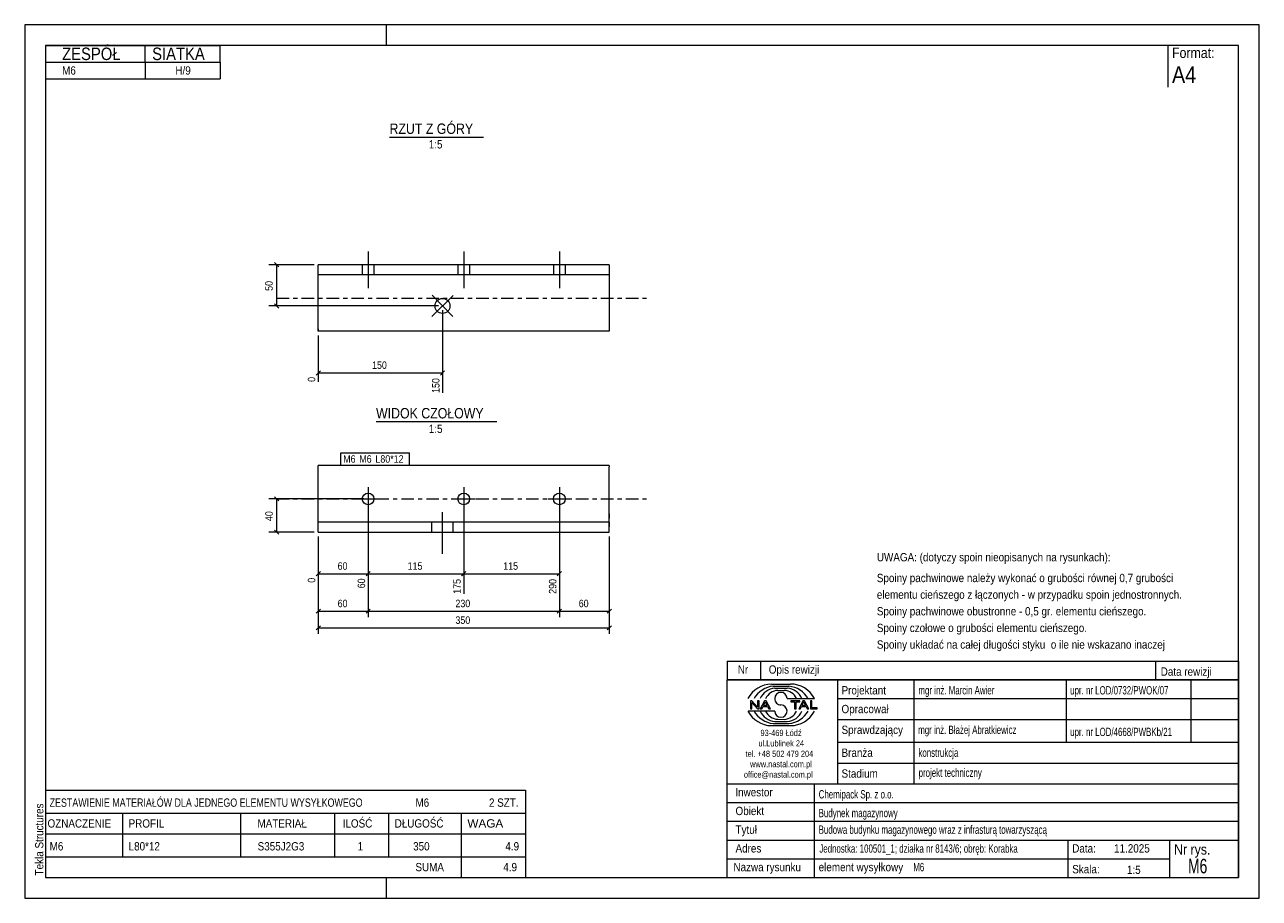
# Model space of a CAD drawing. Header units: millimetres. Extents: x 0 to 297, y 0 to 210.
import ezdxf

# ---------------------------------------------------------------- set-up
doc = ezdxf.new("R2010")
doc.units = ezdxf.units.MM
for name, pattern in [('XKITLINE00', [0]), ('XKITLINE01', [4, 1, -1, 1, -1]), ('XKITLINE03', [6, 3, -1, 1, -1])]:
    doc.linetypes.add(name, pattern=pattern)
for name, color, linetype, lineweight in [('Arkusz rysunku', 3, 'Continuous', 0), ('Element', 2, 'Continuous', 0), ('Inny typ obiektu', 7, 'Continuous', 0), ('Wymiar', 4, 'Continuous', 0), ('Znak elementu', 2, 'Continuous', 0), ('Śruba', 3, 'Continuous', 0)]:
    doc.layers.add(name, color=color, linetype=linetype, lineweight=lineweight)
doc.styles.add('ARIAL', font='ARIAL.TTF')

msp = doc.modelspace()

# ---------------------------------------------------------------- linework, layer by layer
at = {"layer": 'Arkusz rysunku', "linetype": 'XKITLINE00', "lineweight": 0}
for p, q in [((297, 210), (0, 210)), ((0, 210), (0, 0)), ((87, 205), (87, 210)), ((297, 0), (297, 210)), ((292, 205), (5, 205)), ((5, 205), (5, 5)), ((292, 5), (292, 205)), ((5, 5), (292, 5)), ((87, 0), (87, 5)), ((0, 0), (297, 0))]:
    msp.add_line(p, q, dxfattribs=at)
at = {"layer": 'Element', "linetype": 'XKITLINE00', "lineweight": 0}
for p, q in [((70.62, 136.38), (70.62, 152.3)), ((140.62, 152.3), (70.62, 152.3)), ((140.62, 152.3), (140.62, 136.3)), ((140.62, 149.9), (70.62, 149.9)), ((70.62, 136.3), (70.62, 136.38)), ((140.62, 136.3), (70.62, 136.3)), ((70.62, 88.01), (70.62, 104.01)), ((140.62, 104.01), (70.62, 104.01)), ((140.62, 103.94), (140.62, 104.01)), ((140.62, 103.94), (140.62, 103.72)), ((140.62, 88.01), (140.62, 103.72)), ((140.62, 90.41), (70.62, 90.41)), ((70.62, 88.01), (140.62, 88.01))]:
    msp.add_line(p, q, dxfattribs=at)
at = {"layer": 'Element', "linetype": 'XKITLINE03', "lineweight": 0}
for p, q in [((60.62, 144.3), (150.62, 144.3)), ((60.62, 96.01), (150.62, 96.01))]:
    msp.add_line(p, q, dxfattribs=at)
at = {"layer": 'Element', "linetype": 'XKITLINE01', "lineweight": 0}
for p, q in [((70.62, 136.92), (70.62, 136.38)), ((140.62, 104.01), (140.62, 103.94)), ((140.62, 92.41), (140.62, 89.41))]:
    msp.add_line(p, q, dxfattribs=at)
at = {"layer": 'Inny typ obiektu', "linetype": 'XKITLINE00', "lineweight": 0}
for p, q in [((5, 205), (47, 205)), ((5, 205), (5, 201)), ((29, 201), (29, 205)), ((47, 201), (47, 205)), ((275, 205), (275, 195)), ((5, 201), (47, 201)), ((5, 201), (5, 197)), ((29, 201), (29, 197)), ((47, 201), (47, 197)), ((5, 197), (47, 197)), ((87.76, 183), (110.36, 183)), ((84.52, 114.61), (113.6, 114.61)), ((169, 57), (169, 52.5)), ((169, 57), (292, 57)), ((177, 57), (177, 52.5)), ((272, 57), (272, 52.5)), ((292, 57), (292, 52.5)), ((292, 52.5), (169, 52.5)), ((169, 5), (169, 52.5)), ((169, 52.5), (292, 52.5)), ((179.62, 51.49), (184.23, 51.5)), ((180.07, 50.99), (183.86, 51)), ((180.46, 50.49), (183.45, 50.49)), ((195.5, 52.5), (195.5, 27.5)), ((214, 27.5), (214, 52.5)), ((250.5, 52.5), (250.5, 37.5)), ((280.5, 52.5), (280.5, 37.5)), ((292, 52.5), (292, 5)), ((181.2, 49.98), (182.73, 49.99)), ((183.42, 47.99), (189.98, 47.99)), ((195.5, 48), (292, 48)), ((180.43, 45.01), (174, 45.01)), ((174.93, 47.44), (174.57, 47.44)), ((174.57, 47.44), (174.57, 45.56)), ((174.57, 45.56), (174.9, 45.56)), ((174.9, 47.04), (176.29, 45.56)), ((174.9, 45.56), (174.9, 47.04)), ((176.31, 45.96), (174.93, 47.44)), ((176.29, 45.56), (176.65, 45.56)), ((176.65, 47.44), (176.31, 47.44)), ((176.31, 47.44), (176.31, 45.96)), ((176.65, 45.56), (176.65, 47.44)), ((177.96, 47.44), (176.94, 45.56)), ((176.94, 45.56), (177.31, 45.56)), ((177.31, 45.56), (177.61, 46.13)), ((177.61, 46.13), (178.71, 46.13)), ((177.71, 46.33), (178.14, 47.24)), ((178.6, 46.33), (177.71, 46.33)), ((178.33, 47.44), (177.96, 47.44)), ((178.14, 47.24), (178.6, 46.33)), ((179.41, 45.56), (178.33, 47.44)), ((178.71, 46.13), (179.02, 45.56)), ((179.02, 45.56), (179.41, 45.56)), ((186.43, 47.44), (184.34, 47.44)), ((184.34, 47.44), (184.34, 47.22)), ((184.34, 47.22), (185.21, 47.22)), ((185.21, 47.22), (185.21, 45.56)), ((185.21, 45.56), (185.56, 45.56)), ((185.56, 45.56), (185.56, 47.22)), ((185.56, 47.22), (186.43, 47.22)), ((187.21, 47.44), (186.2, 45.56)), ((186.2, 45.56), (186.57, 45.56)), ((186.43, 47.22), (186.43, 47.44)), ((186.57, 45.56), (186.86, 46.13)), ((186.86, 46.13), (187.96, 46.13)), ((186.96, 46.33), (187.39, 47.24)), ((187.86, 46.33), (186.96, 46.33)), ((187.59, 47.44), (187.21, 47.44)), ((187.4, 47.24), (187.39, 47.24)), ((187.4, 47.24), (187.86, 46.33)), ((188.67, 45.56), (187.59, 47.44)), ((187.96, 46.13), (188.27, 45.56)), ((188.27, 45.56), (188.67, 45.56)), ((189.36, 47.44), (189.01, 47.44)), ((189.01, 47.44), (189.01, 45.56)), ((189.01, 45.56), (190.66, 45.56)), ((189.36, 45.78), (189.36, 47.44)), ((190.66, 45.78), (189.36, 45.78)), ((190.66, 45.56), (190.66, 45.78)), ((180.07, 42.01), (183.86, 42)), ((180.46, 42.51), (183.45, 42.51)), ((181.2, 43.02), (182.73, 43.01)), ((195.5, 43), (292, 43)), ((179.62, 41.51), (184.23, 41.5)), ((195.5, 37.5), (292, 37.5)), ((195.5, 32.5), (292, 32.5)), ((169, 27.5), (292, 27.5)), ((190, 5), (190, 27.5)), ((5, 26), (5, 20.5)), ((5, 26), (120.5, 26)), ((120.5, 26), (120.5, 20.5)), ((169, 23), (292, 23)), ((5, 20.5), (5, 15.5)), ((5, 20.5), (120.5, 20.5)), ((23.5, 20.5), (23.5, 15.5)), ((52, 15.5), (52, 20.5)), ((74.5, 20.5), (74.5, 15.5)), ((87.5, 20.5), (87.5, 15.5)), ((105, 20.5), (105, 15.5)), ((120.5, 20.5), (120.5, 15.5)), ((169, 18.5), (292, 18.5)), ((5, 15.5), (120.5, 15.5)), ((5, 15.5), (5, 10)), ((23.5, 15.5), (23.5, 10)), ((52, 10), (52, 15.5)), ((74.5, 15.5), (74.5, 10)), ((87.5, 15.5), (87.5, 10)), ((105, 15.5), (105, 10)), ((120.5, 15.5), (120.5, 10)), ((169, 14), (292, 14)), ((251, 5), (251, 14)), ((275.5, 5), (275.5, 14)), ((5, 10), (5, 5)), ((5, 10), (120.5, 10)), ((105, 10), (105, 5)), ((120.5, 10), (120.5, 5)), ((169, 9.5), (275.5, 9.5)), ((5, 5), (120.5, 5)), ((169, 5), (292, 5))]:
    msp.add_line(p, q, dxfattribs=at)
for centre, radius, start, end in [((179.72, 45.08), 6.42, 90.8317, 153.0136), ((180.67, 45), 6.02, 95.7347, 150.2266), ((183.22, 46.41), 4.08, 22.7023, 86.7527), ((183.24, 44.98), 6.04, 29.8256, 84.1252), ((184.25, 45.07), 6.43, 27.0191, 90.199), ((180.7, 46.42), 4.07, 93.3428, 157.3393), ((181.33, 46.6), 3.38, 92.229, 155.8008), ((181.92, 47.99), 1.49, 0.0741, 179.9259), ((181.92, 47.99), 1.49, 179.9259, 270), ((182.59, 46.6), 3.39, 24.2351, 87.5913), ((179.72, 47.92), 6.42, 206.9864, 269.1683), ((180.67, 48), 6.02, 209.7734, 264.2653), ((180.7, 46.58), 4.07, 202.6607, 266.6572), ((181.33, 46.4), 3.38, 204.1992, 267.771), ((181.92, 45.01), 1.49, 180.0741, 359.9259), ((181.92, 45), 1.49, 0.0741, 90), ((182.59, 46.4), 3.39, 272.4087, 335.7649), ((183.22, 46.59), 4.08, 273.2473, 337.2977), ((183.24, 48.02), 6.04, 275.8748, 330.1744), ((184.25, 47.93), 6.43, 269.801, 332.9809)]:
    msp.add_arc(centre, radius, start, end, dxfattribs=at)
at = {"layer": 'Wymiar', "linetype": 'XKITLINE00', "lineweight": 0}
for p, q in [((69.62, 152.3), (58.76, 152.3)), ((60.11, 152.81), (61.13, 151.79)), ((60.62, 142.4), (60.62, 152.3)), ((60.11, 142.91), (61.13, 141.89)), ((99.51, 142.4), (58.76, 142.4)), ((100.51, 141.4), (100.51, 121.47)), ((70.62, 135.3), (70.62, 124.14)), ((71.13, 126.81), (70.11, 125.79)), ((70.62, 126.3), (100.51, 126.3)), ((101.02, 126.81), (100, 125.79)), ((81.62, 96.01), (58.76, 96.01)), ((60.11, 96.52), (61.13, 95.51)), ((60.62, 88.01), (60.62, 96.01)), ((82.62, 95.01), (82.62, 67.57)), ((82.62, 95.01), (82.62, 67.57)), ((82.62, 95.01), (82.62, 74.52)), ((82.62, 95.01), (82.62, 74.52)), ((105.62, 95.01), (105.62, 73.19)), ((105.62, 95.01), (105.62, 73.19)), ((128.62, 95.01), (128.62, 67.57)), ((128.62, 95.01), (128.62, 67.57)), ((128.62, 95.01), (128.62, 73.19)), ((69.62, 88.01), (58.76, 88.01)), ((60.11, 88.52), (61.13, 87.51)), ((70.62, 87.01), (70.62, 63.57)), ((70.62, 87.01), (70.62, 67.57)), ((70.62, 87.01), (70.62, 75.86)), ((140.62, 87.01), (140.62, 63.57)), ((140.62, 87.01), (140.62, 67.57)), ((71.13, 78.52), (70.11, 77.51)), ((70.62, 78.01), (82.62, 78.01)), ((83.13, 78.52), (82.11, 77.51)), ((83.13, 78.52), (82.16, 77.55)), ((82.62, 78.01), (105.62, 78.01)), ((106.13, 78.52), (105.11, 77.51)), ((106.13, 78.52), (105.16, 77.55)), ((105.62, 78.01), (128.62, 78.01)), ((129.13, 78.52), (128.11, 77.51)), ((71.13, 69.52), (70.11, 68.51)), ((70.62, 69.01), (82.62, 69.01)), ((83.13, 69.52), (82.11, 68.51)), ((83.13, 69.52), (82.11, 68.51)), ((82.62, 69.01), (128.62, 69.01)), ((129.13, 69.52), (128.11, 68.51)), ((129.13, 69.52), (128.11, 68.51)), ((128.62, 69.01), (140.62, 69.01)), ((141.13, 69.52), (140.11, 68.51)), ((71.13, 65.52), (70.11, 64.51)), ((141.13, 65.52), (140.11, 64.51)), ((70.62, 65.01), (140.62, 65.01))]:
    msp.add_line(p, q, dxfattribs=at)
at = {"layer": 'Znak elementu', "linetype": 'XKITLINE00', "lineweight": 0}
for p, q in [((76.02, 107.11), (92.58, 107.11)), ((76.02, 104.11), (76.02, 107.11)), ((92.58, 104.11), (92.58, 107.11)), ((76.02, 104.11), (92.58, 104.11))]:
    msp.add_line(p, q, dxfattribs=at)
at = {"layer": 'Śruba', "linetype": 'XKITLINE00', "lineweight": 0}
for p, q in [((82.62, 155.5), (82.62, 146.7)), ((105.62, 155.5), (105.62, 146.7)), ((128.62, 155.5), (128.62, 146.7)), ((81.22, 152.3), (81.22, 149.9)), ((84.02, 152.3), (84.02, 149.9)), ((104.22, 152.3), (104.22, 149.9)), ((107.02, 152.3), (107.02, 149.9)), ((127.22, 152.3), (127.22, 149.9)), ((130.02, 152.3), (130.02, 149.9)), ((97.94, 139.88), (103.08, 144.92)), ((97.99, 144.97), (103.03, 139.83)), ((82.62, 98.81), (82.62, 93.21)), ((105.62, 98.81), (105.62, 93.21)), ((128.62, 98.81), (128.62, 93.21)), ((79.82, 96.01), (85.42, 96.01)), ((102.82, 96.01), (108.42, 96.01)), ((125.82, 96.01), (131.42, 96.01)), ((100.51, 82.81), (100.51, 92.81)), ((97.96, 88.01), (97.96, 90.41)), ((103.05, 88.01), (103.05, 90.41))]:
    msp.add_line(p, q, dxfattribs=at)
for centre, radius in [((100.51, 142.4), 1.8), ((82.62, 96.01), 1.4), ((105.62, 96.01), 1.4), ((128.62, 96.01), 1.4)]:
    msp.add_circle(centre, radius, dxfattribs=at)

# ---------------------------------------------------------------- texts
at = {"layer": 'Arkusz rysunku', "style": 'ARIAL', "width": 0.85}
msp.add_text('Tekla Structures', height=2, rotation=90, dxfattribs=at).set_placement((4.5, 5.5))
at = {"layer": 'Inny typ obiektu', "style": 'ARIAL'}
for s, height, width, p in [('ZESPÓŁ', 3, 0.85, (9, 201.5)), ('SIATKA', 3, 0.85, (30.66, 201.5)), ('Format:', 2.5, 0.85, (276, 202)), ('M6', 2, 0.85, (9, 198)), ('H/9', 2, 0.85, (36.26, 198)), ('A4', 4, 0.85, (276, 196)), ('RZUT Z GÓRY', 2.5, 0.85, (87.76, 183.75)), ('1:5', 2, 0.85, (97.21, 180.25)), ('WIDOK CZOŁOWY', 2.5, 0.85, (84.52, 115.36)), ('1:5', 2, 0.85, (97.21, 111.86)), ('UWAGA: (dotyczy spoin nieopisanych na rysunkach):', 2, 0.85, (205, 81)), ('Spoiny pachwinowe należy wykonać o grubości równej 0,7 grubości', 2, 0.85, (205, 76)), ('elementu cieńszego z łączonych - w przypadku spoin jednostronnych.', 2, 0.85, (205, 72)), ('Spoiny pachwinowe obustronne - 0,5 gr. elementu cieńszego.', 2, 0.85, (205, 68)), ('Spoiny czołowe o grubości elementu cieńszego.', 2, 0.85, (205, 64)), ('Spoiny układać na całej długości styku  o ile nie wskazano inaczej', 2, 0.85, (205, 60)), ('Nr', 2, 0.85, (171.54, 54)), ('Opis rewizji', 2, 0.85, (179, 54)), ('Data rewizji', 2, 0.85, (273.28, 53.5)), ('Projektant', 2, 0.85, (196.5, 49)), ('mgr inż. Marcin Awier', 2, 0.68, (215, 49)), ('upr. nr LOD/0732/PWOK/07', 2, 0.68, (251.5, 49)), ('Opracował', 2, 0.85, (196.5, 44.5)), ('Sprawdzający', 2, 0.85, (196.5, 39.5)), ('mgr inż. Błażej Abratkiewicz', 2, 0.68, (214.94, 39.5)), ('93-469 Łódź', 1.5, 0.85, (177, 39)), ('upr. nr LOD/4668/PWBKb/21', 2, 0.68, (251.5, 39)), ('ul.Lublinek 24', 1.5, 0.85, (176.5, 36.5)), ('Branża', 2, 0.85, (196.5, 34)), ('konstrukcja', 2, 0.68, (215, 34)), ('tel. +48 502 479 204', 1.5, 0.85, (173.41, 34)), ('www.nastal.com.pl', 1.5, 0.85, (174.5, 31.5)), ('office@nastal.com.pl', 1.5, 0.85, (173, 29)), ('Stadium', 2, 0.85, (196.5, 29)), ('projekt techniczny', 2, 0.68, (215.04, 29.19)), ('ZESTAWIENIE MATERIAŁÓW DLA JEDNEGO ELEMENTU WYSYŁKOWEGO', 2, 0.765, (6, 22)), ('M6', 2, 0.85, (94, 22)), ('2', 2, 0.85, (111.69, 22)), (' SZT.', 2, 0.85, (113, 22)), ('Inwestor', 2, 0.85, (170.96, 24.5)), ('Chemipack Sp. z o.o.', 2, 0.68, (191, 24)), ('Obiekt', 2, 0.85, (171, 20)), ('Budynek magazynowy', 2, 0.68, (191, 19.5)), ('OZNACZENIE', 2, 0.85, (5.5, 17)), ('PROFIL', 2, 0.85, (25, 17)), ('MATERIAŁ', 2, 0.85, (56, 17)), ('ILOŚĆ', 2, 0.85, (76.5, 17)), ('DŁUGOŚĆ', 2, 0.85, (89, 17)), ('WAGA', 2, 1.008832, (106.5, 17)), ('Tytuł', 2, 0.85, (171, 15.5)), ('Budowa budynku magazynowego wraz z infrasturą towarzyszącą', 2, 0.68, (191, 15.5)), ('M6', 2, 0.85, (6, 11.5)), ('L80*12', 2, 0.85, (25, 11.5)), ('S355J2G3', 2, 0.85, (56.04, 11.5)), ('1', 2, 0.85, (80.09, 11.5)), ('350', 2, 0.85, (93.44, 11.5)), ('4.9', 2, 0.85, (115.63, 11.5)), ('Adres', 2, 0.85, (171, 11)), ('Jednostka: 100501_1; działka nr 8143/6; obręb: Korabka', 2, 0.68, (191.16, 10.96)), ('Data:', 2, 0.85, (252, 11)), ('11.2025', 2, 0.85, (262.06, 11)), ('Nr rys.', 2.5, 0.85, (276.5, 10.5)), ('M6', 3.5, 0.68, (279.87, 6)), ('SUMA', 2, 0.85, (94, 6.5)), ('4.9', 2, 0.85, (115.13, 6.5)), ('Nazwa rysunku', 2, 0.85, (170.5, 6.5)), ('element wysyłkowy', 2, 0.85, (191, 6.5)), ('M6', 2, 0.68, (213.75, 6.5)), ('Skala:', 2, 0.85, (252, 6)), ('1:5', 2, 0.85, (265.16, 5.85))]:
    msp.add_text(s, height=height, dxfattribs=dict(at, width=width)).set_placement(p)
at = {"layer": 'Wymiar', "style": 'ARIAL', "width": 0.85}
for s, p in [('50', (59.66, 146.02)), ('0', (69.9, 124.14)), ('150', (99.79, 121.47)), ('40', (59.66, 90.68)), ('0', (69.9, 75.86)), ('60', (81.9, 74.52)), ('175', (104.9, 73.19)), ('290', (127.9, 73.19))]:
    msp.add_text(s, height=1.8, rotation=90.0002, dxfattribs=at).set_placement(p)
for s, p in [('150', (83.56, 127.26)), ('60', (75.28, 78.97)), ('115', (92.12, 78.97)), ('115', (115.12, 78.97)), ('60', (75.28, 69.97)), ('230', (103.62, 69.97)), ('60', (133.28, 69.97)), ('350', (103.62, 65.97))]:
    msp.add_text(s, height=1.8, dxfattribs=at).set_placement(p)
at = {"layer": 'Znak elementu', "style": 'ARIAL', "width": 0.85}
for s, p in [('M6', (76.62, 104.71)), ('M6', (80.49, 104.71)), ('L80*12', (84.37, 104.71))]:
    msp.add_text(s, height=1.8, dxfattribs=at).set_placement(p)

doc.saveas('drawing.dxf')
